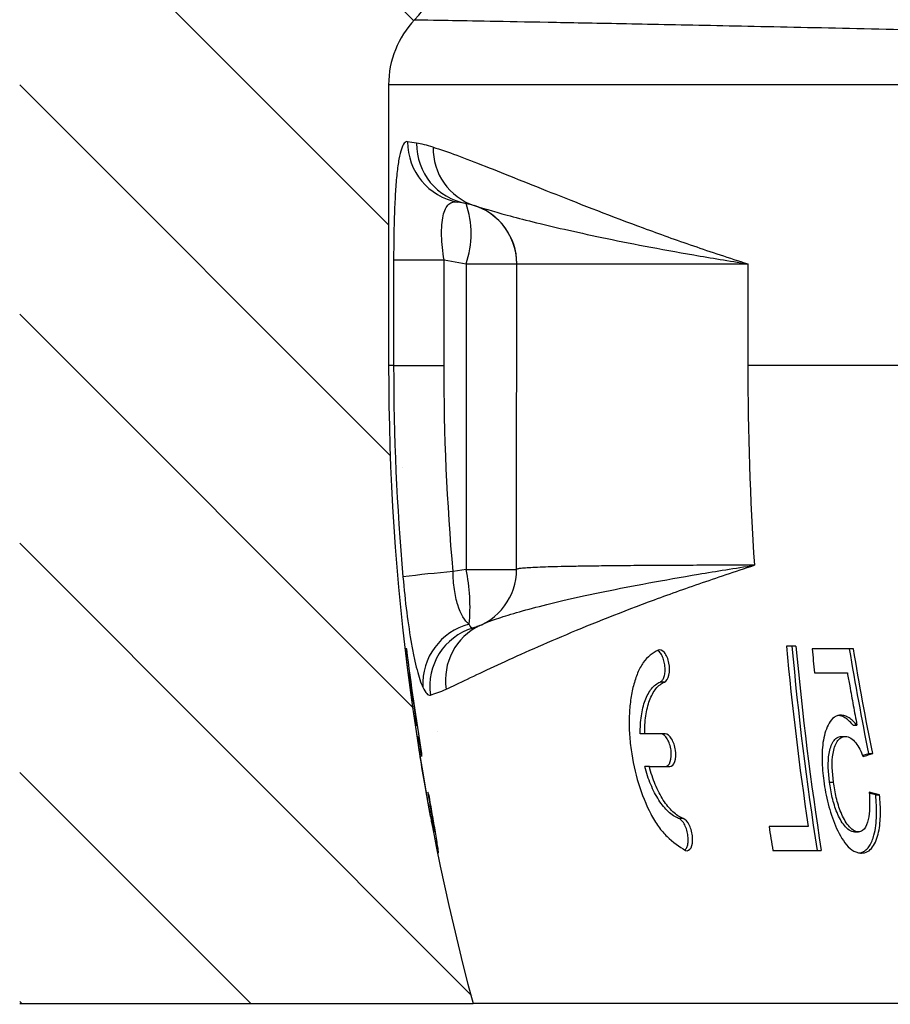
# Model space of a CAD drawing. Header units: millimetres. Extents: x 8 to 586, y 8 to 412.
# Tile 20 of 57: x 164 to 181, y 164 to 183. Entities that reach past the tile are written whole.
import ezdxf

# ---------------------------------------------------------------- set-up
doc = ezdxf.new("R2010")
doc.units = ezdxf.units.MM
doc.layers.add('DETAIL', color=3, linetype='Continuous')
doc.layers.add('HATCH', color=3, linetype='Continuous')
doc.layers.add('OUTLINE', color=7, linetype='Continuous', lineweight=25)

msp = doc.modelspace()

# ---------------------------------------------------------------- hatches: boundary and pattern name
at = {"layer": 'HATCH'}
h = msp.add_hatch(dxfattribs=at)
h.set_pattern_fill('ANSI31', color=256, angle=90, style=0)
edge = h.paths.add_edge_path(flags=0)
edge.add_line((173.53469, 308.52853), (173.70898, 308.42661))
edge.add_spline(control_points=[(173.70898, 308.42661), (173.96713, 309.05256), (174.24453, 309.66587), (174.53878, 310.26396)], knot_values=[0, 0, 0, 0, 0.05750888, 0.05750888, 0.05750888, 0.05750888], weights=[1, 1, 1, 1], degree=3, periodic=0)
edge.add_line((174.53878, 310.26396), (174.36569, 310.36517))
edge.add_spline(control_points=[(174.36569, 310.36517), (175.90572, 313.49174), (178.01441, 316.39353), (180.5143, 318.82204)], knot_values=[0.00023208, 0.00023208, 0.00023208, 0.00023208, 0.01068785, 0.01068785, 0.01068785, 0.01068785], weights=[1, 1, 1, 1], degree=3, periodic=0)
edge.add_line((180.5143, 318.82204), (180.69352, 318.71724))
edge.add_spline(control_points=[(180.69352, 318.71724), (181.02592, 319.03896), (181.37049, 319.3577), (181.72868, 319.6738)], knot_values=[0, 0, 0, 0, 0.03783092, 0.03783092, 0.03783092, 0.03783092], weights=[1, 1, 1, 1], degree=3, periodic=0)
edge.add_line((181.72868, 319.6738), (181.54695, 319.78007))
edge.add_spline(control_points=[(181.54695, 319.78007), (181.88832, 320.08262), (182.23641, 320.37777), (182.59084, 320.6649)], knot_values=[0.00112405, 0.00112405, 0.00112405, 0.00112405, 0.00249233, 0.00249233, 0.00249233, 0.00249233], weights=[1, 1, 1, 1], degree=3, periodic=0)
edge.add_line((182.59084, 320.6649), (182.77546, 320.55694))
edge.add_spline(control_points=[(182.77546, 320.55694), (182.99389, 320.733), (183.80927, 321.37204), (184.702, 322.0022), (185.88224, 322.76178), (186.50299, 323.25662), (187.33883, 324.1726), (188.09426, 325.22288), (188.85031, 326.90872), (189.07865, 328.40552), (189.07865, 329.18388)], knot_values=[0, 0, 0, 0, 0.0213843, 0.0779468, 0.0779468, 0.1159218, 0.12911346, 0.1538968, 0.1918718, 0.2298468, 0.2298468, 0.2298468, 0.2298468], weights=[1, 1, 1, 1, 1, 1, 1, 1, 1, 1, 1], degree=3, periodic=0)
edge.add_arc((153.07865, 329.18388), 36, 0, 10.388858)
edge.add_arc((213.07865, 340.18388), 25, 180, 190.388858, ccw=False)
edge.add_arc((233.34693, 340.18388), 45.26828, 160.987509, 180, ccw=False)
edge.add_arc((162.18472, 364.70435), 30, 340.987509, 355.180578)
edge.add_line((192.07865, 362.18388), (194.22865, 387.68388))
edge.add_line((194.22865, 387.68388), (194.22865, 389.17839))
edge.add_arc((193.42865, 389.17839), 0.8, 0, 90)
edge.add_line((193.42865, 389.97839), (164.17199, 389.97839))
edge.add_line((164.17199, 389.97839), (164.17199, 163.57238))
edge.add_line((164.17199, 163.57238), (173.05983, 163.57238))
edge.add_arc((219.40365, 176.07238), 48, 180, 195.094787, ccw=False)
edge.add_line((171.40365, 176.07238), (171.40365, 181.57238))
edge.add_arc((173.25365, 181.57238), 1.85, 136.397181, 180, ccw=False)
edge.add_arc((170.10365, 184.57238), 2.5, 316.397181, 360)
edge.add_line((172.60365, 184.57238), (172.60365, 184.57849))
edge.add_line((172.60365, 184.57849), (172.50365, 184.57849))
edge.add_line((172.50365, 184.57849), (172.50365, 185.51506))
edge.add_line((172.50365, 185.51506), (172.60365, 185.51506))
edge.add_line((172.60365, 185.51506), (172.60365, 189.30435))
edge.add_line((172.60365, 189.30435), (172.50364, 189.30435))
edge.add_line((172.50364, 189.30435), (172.50365, 190.27105))
edge.add_line((172.50365, 190.27105), (172.60365, 190.27105))
edge.add_line((172.60365, 190.27105), (172.60365, 190.53112))
edge.add_line((172.60365, 190.53112), (172.50365, 190.53112))
edge.add_line((172.50365, 190.53112), (172.50365, 193.87238))
edge.add_line((172.50365, 193.87238), (172.60365, 193.87238))
edge.add_line((172.60365, 193.87238), (172.60365, 194.07238))
edge.add_spline(control_points=[(172.60365, 194.07238), (172.60365, 194.47423), (172.46226, 194.86381), (172.20365, 195.17238)], knot_values=[0, 0, 0, 0, 1, 1, 1, 1], weights=[1, 1, 1, 1], degree=3, periodic=0)
edge.add_spline(control_points=[(172.20365, 195.17238), (171.94553, 195.48037), (171.80365, 195.86978), (171.80365, 196.27238)], knot_values=[0, 0, 0, 0, 1, 1, 1, 1], weights=[1, 1, 1, 1], degree=3, periodic=0)
edge.add_line((171.80365, 196.27238), (171.80365, 289.38953))
edge.add_arc((168.80365, 289.38953), 3, 0, 17.459088)
edge.add_line((171.66545, 290.2896), (171.63399, 290.3896))
edge.add_arc((176.40365, 291.88973), 5, 180, 197.459088, ccw=False)
edge.add_line((171.40365, 291.88973), (171.40365, 296.78953))
edge.add_spline(control_points=[(171.40365, 296.78953), (171.40365, 297.22282), (171.42003, 297.99192), (171.47125, 298.85776), (171.54102, 299.72334), (171.64392, 300.68571), (171.77406, 301.55057), (171.9337, 302.47514), (172.03115, 302.96733), (172.14094, 303.4578)], knot_values=[0, 0, 0, 0, 0.03713333, 0.06593333, 0.07426667, 0.1114, 0.14853333, 0.14853333, 0.19083068, 0.19083068, 0.19083068, 0.19083068], weights=[1, 1, 1, 1, 1, 1, 1, 1, 1, 1], degree=3, periodic=0)
edge.add_line((172.14094, 303.4578), (171.95977, 303.56374))
edge.add_spline(control_points=[(171.95977, 303.56374), (172.01967, 303.82874), (172.08309, 304.09298), (172.15001, 304.3563)], knot_values=[0.00125171, 0.00125171, 0.00125171, 0.00125171, 0.00206673, 0.00206673, 0.00206673, 0.00206673], weights=[1, 1, 1, 1], degree=3, periodic=0)
edge.add_line((172.15001, 304.3563), (172.32972, 304.25121))
edge.add_spline(control_points=[(172.32972, 304.25121), (172.34743, 304.32149), (172.41258, 304.57601), (172.48103, 304.82977), (172.53231, 305.01304)], knot_values=[0, 0, 0, 0, 0.006089, 0.02207076, 0.02207076, 0.02207076, 0.02207076], weights=[1, 1, 1, 1, 1], degree=3, periodic=0)
edge.add_line((172.53231, 305.01304), (172.35387, 305.11738))
edge.add_spline(control_points=[(172.35387, 305.11738), (172.45159, 305.46437), (172.55543, 305.8097), (172.66529, 306.15304)], knot_values=[0.00285456, 0.00285456, 0.00285456, 0.00285456, 0.00393493, 0.00393493, 0.00393493, 0.00393493], weights=[1, 1, 1, 1], degree=3, periodic=0)
edge.add_line((172.66529, 306.15304), (172.84221, 306.04959))
edge.add_spline(control_points=[(172.84221, 306.04959), (172.8639, 306.11773), (172.91317, 306.27062), (172.96362, 306.42304), (172.99198, 306.50747)], knot_values=[0, 0, 0, 0, 0.0060109, 0.01350596, 0.01350596, 0.01350596, 0.01350596], weights=[1, 1, 1, 1, 1], degree=3, periodic=0)
edge.add_line((172.99198, 306.50747), (172.81565, 306.61057))
edge.add_spline(control_points=[(172.81565, 306.61057), (173.0339, 307.25752), (173.2738, 307.89757), (173.53469, 308.52853)], knot_values=[0.00011413, 0.00011413, 0.00011413, 0.00011413, 0.002162, 0.002162, 0.002162, 0.002162], weights=[1, 1, 1, 1], degree=3, periodic=0)

# ---------------------------------------------------------------- linework, layer by layer
at = {"layer": 'DETAIL'}
for p, q in [((207.07865, 181.57238), (171.40365, 181.57238)), ((171.50271, 178.14154), (171.50271, 176.07238)), ((171.50271, 178.14154), (172.491, 178.14154)), ((172.491, 176.07238), (172.491, 178.14154)), ((172.491, 178.14154), (172.92329, 178.06531)), ((173.91491, 178.06592), (173.91717, 178.06717)), ((178.44593, 178.06546), (178.44593, 176.07238)), ((171.50271, 176.07238), (171.40365, 176.07238)), ((171.50271, 176.07238), (172.491, 176.07238)), ((207.07865, 176.07238), (178.44593, 176.07238)), ((172.92197, 172.07921), (172.66837, 172.03449)), ((176.81274, 169.87086), (176.72621, 169.87086)), ((177.17715, 167.20066), (177.08984, 167.20066))]:
    msp.add_line(p, q, dxfattribs=at)
at = {"layer": 'DETAIL', "flags": 128}
for points in [[(171.95094, 180.42871), (171.86011, 180.44417), (171.77747, 180.45825)], [(172.92329, 178.06531), (173.059, 178.06538), (173.19006, 178.06546), (173.3147, 178.06553), (173.43124, 178.06559), (173.5381, 178.06565), (173.63384, 178.06571), (173.71718, 178.06577), (173.78697, 178.06581), (173.84229, 178.06584), (173.88237, 178.06589), (173.9067, 178.0659), (173.91491, 178.06592)], [(172.92197, 172.07921), (173.0578, 172.07924), (173.18897, 172.07927), (173.31371, 172.0793), (173.43033, 172.07933), (173.53725, 172.07936), (173.63302, 172.07938), (173.71636, 172.07941), (173.78612, 172.07942), (173.84137, 172.07944), (173.88135, 172.07945), (173.90553, 172.07947), (173.91359, 172.07947)]]:
    msp.add_lwpolyline(points, dxfattribs=at)
at = {"layer": 'DETAIL'}
for centre, radius, start, end in [((172.96825, 180.44834), 1.19083, 179.522948, 259.758107), ((173.1375, 180.41424), 1.18666, 179.301639, 259.64223), ((173.44835, 180.32007), 1.17075, 178.49854, 251.809981), ((171.20743, 178.65619), 1.81476, 340.998133, 19.001867), ((172.71493, 178.06532), 1.19998, 0.028553, 80.000648), ((172.7172, 178.06493), 1.19997, 0.106996, 72.257252), ((238.19017, 176.07151), 59.74424, 179.999168, 183.7539604), ((169.45626, 171.3394), 3.54379, 354.572172, 12.049917), ((174.23005, 152.47127), 19.62546, 94.564087, 97.452163), ((173.28172, 169.83185), 1.20951, 104.241858, 182.852996), ((173.40134, 169.78921), 1.19106, 106.843214, 188.27601), ((173.69639, 169.91478), 1.17743, 115.361447, 188.908414)]:
    msp.add_arc(centre, radius, start, end, dxfattribs=at)
for points, knots in [([(171.914, 182.84824), (171.914, 182.84824), (172.13073, 182.84449), (172.7948, 182.83268), (173.07001, 182.82776), (173.72262, 182.8159), (174.1003, 182.80896), (174.95747, 182.79289), (175.43696, 182.78377), (176.49969, 182.76304), (177.08541, 182.75138), (178.34892, 182.72546), (179.02805, 182.71117), (180.47438, 182.67963), (181.23992, 182.66241), (182.04793, 182.64345)], [0, 0, 0, 0, 0.25, 0.25, 0.375, 0.375, 0.5, 0.5, 0.625, 0.625, 0.75, 0.75, 0.875, 0.875, 1, 1, 1, 1]), ([(171.77747, 180.45826), (171.75434, 180.4622), (171.73254, 180.4523), (171.69149, 180.4046), (171.67206, 180.36628), (171.63646, 180.26112), (171.62041, 180.19505), (171.59134, 180.03521), (171.57823, 179.9401), (171.55566, 179.72816), (171.54608, 179.61111), (171.52976, 179.35404), (171.52311, 179.21474), (171.50761, 178.78142), (171.50271, 178.46261), (171.50271, 178.14154)], [0, 0, 0, 0, 0.125, 0.125, 0.25, 0.25, 0.375, 0.375, 0.5, 0.5, 0.625, 0.625, 0.75, 0.75, 1, 1, 1, 1]), ([(172.27801, 180.35074), (172.55523, 180.26518), (172.89528, 180.13623), (173.49793, 179.89915), (173.71477, 179.81245), (174.17651, 179.62768), (174.4214, 179.52959), (175.19742, 179.22196), (175.76972, 178.99886), (176.71048, 178.65204), (177.03785, 178.53472), (177.72068, 178.29994), (178.07698, 178.18209), (178.44593, 178.06546)], [0, 0, 0, 0, 0.25, 0.25, 0.375, 0.375, 0.5, 0.5, 0.75, 0.75, 0.875, 0.875, 1, 1, 1, 1]), ([(172.491, 178.14154), (172.46488, 178.30346), (172.44796, 178.4672), (172.44197, 178.69066), (172.44322, 178.76293), (172.45297, 178.89469), (172.46131, 178.95388), (172.48533, 179.05935), (172.50119, 179.10542), (172.53852, 179.17981), (172.56016, 179.20907), (172.63386, 179.27501), (172.69205, 179.28786), (172.75652, 179.27649)], [0, 0, 0, 0, 0.25, 0.25, 0.375, 0.375, 0.5, 0.5, 0.625, 0.625, 0.75, 0.75, 1, 1, 1, 1]), ([(173.08288, 179.20783), (173.22187, 179.16352), (173.43551, 179.09806), (173.87871, 178.97817), (174.04677, 178.93451), (174.42105, 178.84174), (174.62729, 178.79262), (175.30333, 178.63877), (175.83239, 178.52708), (176.73232, 178.35497), (177.05023, 178.29695), (177.72191, 178.18095), (178.07711, 178.1227), (178.44593, 178.06546)], [0, 0, 0, 0, 0.25, 0.25, 0.375, 0.375, 0.5, 0.5, 0.75, 0.75, 0.875, 0.875, 1, 1, 1, 1]), ([(172.92329, 178.06531), (172.92343, 177.79555), (172.9235, 177.52578), (172.9235, 177.25602), (172.92351, 176.52736), (172.92282, 175.7987), (172.92245, 175.07004), (172.92193, 174.0731), (172.92176, 173.07616), (172.92197, 172.07921)], [0, 0, 0, 0, 0.00080929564, 0.00080929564, 0.00080929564, 0.00299527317, 0.00299527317, 0.00299527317, 0.00598609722, 0.00598609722, 0.00598609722, 0.00598609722]), ([(173.91717, 178.06717), (173.91774, 178.06749), (173.94015, 178.0662), (174.03628, 178.06532), (174.10848, 178.06494), (174.39669, 178.06397), (174.68375, 178.06351), (175.26171, 178.06323), (175.47895, 178.0632), (175.95549, 178.06333), (176.21555, 178.06348), (177.06049, 178.06424), (177.71011, 178.06546), (178.44593, 178.06546)], [0, 0, 0, 0, 0.125, 0.125, 0.25, 0.25, 0.5, 0.5, 0.625, 0.625, 0.75, 0.75, 1, 1, 1, 1]), ([(172.53316, 169.73245), (172.6568, 169.7877), (172.79633, 169.85551), (173.10868, 170.00393), (173.2813, 170.08589), (173.65991, 170.26238), (173.86632, 170.35706), (174.30968, 170.55524), (174.54682, 170.65888), (175.3044, 170.97982), (175.87087, 171.20701), (176.81378, 171.55797), (177.14369, 171.67644), (177.83507, 171.91624), (178.19743, 172.0382), (178.57412, 172.15993)], [0, 0, 0, 0, 0.125, 0.125, 0.25, 0.25, 0.375, 0.375, 0.5, 0.5, 0.75, 0.75, 0.875, 0.875, 1, 1, 1, 1]), ([(173.20575, 170.98501), (173.23649, 170.9989), (173.26929, 171.01402), (173.34757, 171.04622), (173.39197, 171.06337), (173.54095, 171.11759), (173.66131, 171.15745), (173.94476, 171.24308), (174.10823, 171.28893), (174.47605, 171.38481), (174.68055, 171.43491), (175.35618, 171.59015), (175.89138, 171.70057), (176.80999, 171.87005), (177.13576, 171.92719), (177.82667, 172.04281), (178.19252, 172.10176), (178.57412, 172.15993)], [0, 0, 0, 0, 0.0625, 0.0625, 0.125, 0.125, 0.25, 0.25, 0.375, 0.375, 0.5, 0.5, 0.75, 0.75, 0.875, 0.875, 1, 1, 1, 1]), ([(178.57412, 172.15993), (178.5741, 172.15993), (178.34863, 172.15993), (177.90381, 172.15956), (177.28989, 172.158), (176.72118, 172.15542), (176.20185, 172.15192), (175.73303, 172.14752), (175.33233, 172.14247), (174.99391, 172.13689), (174.71093, 172.13076), (174.46975, 172.12397), (174.26896, 172.11643), (174.11042, 172.10817), (173.99688, 172.09923), (173.92634, 172.08984), (173.91778, 172.08309), (173.91359, 172.07978)], [0, 0, 0, 0, 0.000003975, 0.075977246, 0.152129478, 0.228374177, 0.304620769, 0.380777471, 0.456753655, 0.52394266, 0.591193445, 0.658444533, 0.725633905, 0.794896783, 0.864227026, 0.933557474, 1, 1, 1, 1]), ([(171.68466, 171.93096), (171.70563, 171.69269), (171.73044, 171.46147), (171.78779, 171.01306), (171.81956, 170.80278), (171.87061, 170.5175), (171.88838, 170.42654), (171.92419, 170.25934), (171.94235, 170.18235), (171.9977, 169.9707), (172.03585, 169.8556), (172.07371, 169.77164)], [0, 0, 0, 0, 0.25, 0.25, 0.5, 0.5, 0.625, 0.625, 0.75, 0.75, 1, 1, 1, 1]), ([(172.98416, 171.00419), (172.89612, 171.07228), (172.81669, 171.20006), (172.7311, 171.4729), (172.70854, 171.57562), (172.67736, 171.79913), (172.66925, 171.91488), (172.66837, 172.0345)], [0, 0, 0, 0, 0.5, 0.5, 0.75, 0.75, 1, 1, 1, 1]), ([(172.07371, 169.77164), (172.09983, 169.71372), (172.12527, 169.67224), (172.17497, 169.62076), (172.19938, 169.61087), (172.22268, 169.61776)], [0, 0, 0, 0, 0.5, 0.5, 1, 1, 1, 1])]:
    msp.add_open_spline(points, degree=3, knots=knots, dxfattribs=at)
for points in [[(172.27801, 180.35074), (172.15652, 180.38824), (172.04745, 180.41225), (171.95094, 180.4287)], [(171.50271, 176.07238), (171.50271, 174.68983), (171.56341, 173.30802), (171.68466, 171.93096)], [(172.66837, 172.0345), (172.55012, 173.37778), (172.491, 174.72374), (172.491, 176.07238)], [(173.05622, 170.92917), (173.03371, 170.92245), (173.00944, 170.94776), (172.98416, 171.00419)], [(172.22268, 169.61776), (172.31136, 169.64397), (172.41527, 169.67976), (172.53316, 169.73245)]]:
    msp.add_open_spline(points, degree=3, dxfattribs=at)
at = {"layer": 'OUTLINE'}
for p, q in [((171.40365, 181.57238), (171.40365, 176.07238)), ((172.92329, 179.24707), (172.75652, 179.27649)), ((179.3895, 170.57238), (179.20387, 170.57238)), ((171.7609, 170.52043), (171.72731, 170.52043)), ((180.51617, 170.52043), (179.70797, 170.52043)), ((171.78408, 170.05289), (171.8075, 170.05289)), ((179.75192, 170.05289), (180.3968, 170.05289)), ((171.92807, 169.02854), (171.95299, 169.02854)), ((180.50853, 169.02854), (180.58471, 169.02854)), ((176.42631, 168.85576), (176.33806, 168.85576)), ((176.8277, 168.85576), (176.42631, 168.85576)), ((180.28255, 168.80614), (180.35951, 168.80614)), ((172.04089, 168.47093), (172.0561, 168.47093)), ((180.81793, 168.47093), (180.89355, 168.47093)), ((176.5151, 168.21576), (176.42665, 168.21576)), ((176.5151, 168.21576), (176.91532, 168.21576)), ((180.04706, 167.91167), (180.12525, 167.91167)), ((180.95271, 167.66328), (181.02845, 167.66328)), ((179.63065, 167.03991), (178.86158, 167.03991)), ((180.5373, 166.93602), (180.61476, 166.93602)), ((178.93613, 166.57238), (179.88547, 166.57238)), ((164.17199, 163.57238), (173.05983, 163.57238)), ((207.07865, 163.57238), (173.05983, 163.57238))]:
    msp.add_line(p, q, dxfattribs=at)
for centre, radius, start, end in [((170.10365, 184.57238), 2.5, 316.397181, 0), ((173.25365, 181.57238), 1.85, 136.397181, 180), ((219.40365, 176.07238), 48, 180, 195.094787), ((172.71359, 172.07921), 1.2, 286.588285, 0.011972), ((239.04634, 176.01029), 60.08904, 185.1922295, 188.5854801), ((239.6115, 176.00265), 60.54484, 185.1457818, 188.9606892), ((239.55879, 176.00219), 60.41379, 185.1565326, 188.979842), ((219.48374, 176.08154), 48.07913, 186.642023, 187.203281), ((241.13515, 176.05906), 61.67637, 185.1521824, 185.58843), ((236.3982, 175.97466), 58.22621, 188.8268488, 189.292715)]:
    msp.add_arc(centre, radius, start, end, dxfattribs=at)
for points in [[(172.92415, 179.24693), (172.97082, 179.2387), (173.02369, 179.2267), (173.08288, 179.20783)], [(172.0561, 168.47092), (171.94275, 169.15204), (171.84432, 169.83538), (171.7609, 170.52043)], [(180.81793, 168.47092), (180.68155, 169.15204), (180.55565, 169.83539), (180.44053, 170.52043)], [(180.89355, 168.47092), (180.75715, 169.15204), (180.63126, 169.83538), (180.51617, 170.52043)]]:
    msp.add_open_spline(points, degree=3, dxfattribs=at)
for points, knots in [([(173.91359, 172.07947), (173.91338, 173.07612), (173.91355, 174.07277), (173.91407, 175.06942), (173.91444, 175.79829), (173.91513, 176.52715), (173.91512, 177.25602), (173.91512, 177.52599), (173.91505, 177.79596), (173.91492, 178.06592)], [0, 0, 0, 0, 0.00298995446, 0.00298995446, 0.00298995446, 0.00517655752, 0.00517655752, 0.00517655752, 0.00598645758, 0.00598645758, 0.00598645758, 0.00598645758]), ([(173.16166, 170.96717), (173.14651, 170.96086), (173.10711, 170.94445), (173.07561, 170.93499), (173.05622, 170.92917)], [0, 0, 0, 0, 0.38481919, 1, 1, 1, 1]), ([(176.68602, 170.49915), (176.63338, 170.46886), (176.58119, 170.43866), (176.48346, 170.36088), (176.43817, 170.31252), (176.35563, 170.19399), (176.31782, 170.1241), (176.25329, 169.97192), (176.22596, 169.88906), (176.17989, 169.71163), (176.16119, 169.61582), (176.13408, 169.41668), (176.12557, 169.31363), (176.1179, 169.10112), (176.1189, 168.99058), (176.13089, 168.76892), (176.14178, 168.6576), (176.18835, 168.32229), (176.23821, 168.09681), (176.36821, 167.67199), (176.44957, 167.46744), (176.58963, 167.19991), (176.6398, 167.11629), (176.74835, 166.96474), (176.8047, 166.90059), (176.97848, 166.73229), (177.10044, 166.65211), (177.22323, 166.57238)], [0, 0, 0, 0, 0.0625, 0.0625, 0.125, 0.125, 0.1875, 0.1875, 0.25, 0.25, 0.3125, 0.3125, 0.375, 0.375, 0.4375, 0.4375, 0.5, 0.5, 0.625, 0.625, 0.75, 0.75, 0.8125, 0.8125, 0.875, 0.875, 1, 1, 1, 1]), ([(176.72621, 169.87086), (176.74331, 169.8823), (176.77619, 169.90428), (176.8091, 169.97877), (176.82597, 170.07162), (176.82479, 170.17999), (176.80434, 170.29175), (176.76624, 170.39057), (176.71983, 170.46232), (176.68648, 170.48185), (176.67234, 170.49014)], [0, 0, 0, 0, 0.13195946, 0.25360254, 0.37775901, 0.50733563, 0.64095786, 0.77407229, 0.904186, 1, 1, 1, 1]), ([(176.81274, 169.87086), (176.85273, 169.88778), (176.88415, 169.93881), (176.91482, 170.07678), (176.91421, 170.16308), (176.88257, 170.32352), (176.85118, 170.39906), (176.77272, 170.49561), (176.72621, 170.51484), (176.68602, 170.49915)], [0, 0, 0, 0, 0.25, 0.25, 0.5, 0.5, 0.75, 0.75, 1, 1, 1, 1]), ([(171.8075, 170.0529), (171.81868, 169.96742), (171.83011, 169.88198), (171.84176, 169.79656), (171.85925, 169.66843), (171.87726, 169.54036), (171.8958, 169.41236), (171.91434, 169.28435), (171.9334, 169.15641), (171.95299, 169.02855)], [0, 0, 0, 0, 0.00026034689, 0.00026034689, 0.00026034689, 0.00065089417, 0.00065089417, 0.00065089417, 0.00104146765, 0.00104146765, 0.00104146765, 0.00104146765]), ([(180.3968, 170.0529), (180.41179, 169.96742), (180.42694, 169.88198), (180.44226, 169.79656), (180.46525, 169.66843), (180.48861, 169.54036), (180.51236, 169.41236), (180.5361, 169.28435), (180.56022, 169.15641), (180.58471, 169.02855)], [0, 0, 0, 0, 0.00026034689, 0.00026034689, 0.00026034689, 0.00065089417, 0.00065089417, 0.00065089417, 0.00104146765, 0.00104146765, 0.00104146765, 0.00104146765]), ([(176.33806, 168.85577), (176.33574, 168.97971), (176.34249, 169.09715), (176.37422, 169.31895), (176.39947, 169.42231), (176.46642, 169.60147), (176.50924, 169.67973), (176.60769, 169.80069), (176.66428, 169.84516), (176.72621, 169.87086)], [0, 0, 0, 0, 0.25, 0.25, 0.5, 0.5, 0.75, 0.75, 1, 1, 1, 1]), ([(176.42631, 168.85577), (176.42393, 168.97955), (176.43056, 169.09687), (176.462, 169.31853), (176.48707, 169.42189), (176.55368, 169.60111), (176.59632, 169.67945), (176.69447, 169.80058), (176.75091, 169.84512), (176.81274, 169.87086)], [0, 0, 0, 0, 0.25, 0.25, 0.5, 0.5, 0.75, 0.75, 1, 1, 1, 1]), ([(171.90881, 169.22173), (171.90806, 169.22018), (171.90743, 169.21814), (171.90773, 169.20433), (171.90845, 169.19384), (171.91224, 169.15302), (171.91709, 169.11226), (171.93506, 168.97246), (171.95175, 168.85523), (171.98865, 168.60885), (172.00954, 168.47547), (172.05306, 168.20672), (172.07582, 168.0707), (172.09925, 167.93439)], [0, 0, 0, 0, 0.0625, 0.0625, 0.125, 0.125, 0.25, 0.25, 0.5, 0.5, 0.75, 0.75, 1, 1, 1, 1]), ([(171.95299, 169.02855), (171.94762, 169.05563), (171.94232, 169.08273), (171.93255, 169.13098), (171.92816, 169.1517), (171.92049, 169.18576), (171.91717, 169.19947), (171.912, 169.21674), (171.91037, 169.2192), (171.90881, 169.22173)], [0, 0, 0, 0, 0.25, 0.25, 0.5, 0.5, 0.75, 0.75, 1, 1, 1, 1]), ([(180.2621, 169.22173), (180.23971, 169.22018), (180.21746, 169.21814), (180.17527, 169.20433), (180.15475, 169.19384), (180.09758, 169.15302), (180.06594, 169.11226), (179.98391, 168.97246), (179.94889, 168.85523), (179.90471, 168.60885), (179.89831, 168.47547), (179.90349, 168.20672), (179.91735, 168.0707), (179.93401, 167.93439)], [0, 0, 0, 0, 0.0625, 0.0625, 0.125, 0.125, 0.25, 0.25, 0.5, 0.5, 0.75, 0.75, 1, 1, 1, 1]), ([(180.50853, 169.02854), (180.47862, 169.06125), (180.4271, 169.11758), (180.34636, 169.17551), (180.28045, 169.20914), (180.23921, 169.21373), (180.22323, 169.21551)], [0, 0, 0, 0, 0.34043527, 0.58637921, 0.83980736, 1, 1, 1, 1]), ([(180.58471, 169.02855), (180.55999, 169.05563), (180.53533, 169.08273), (180.48375, 169.13098), (180.45698, 169.1517), (180.40269, 169.18576), (180.37501, 169.19947), (180.31823, 169.21674), (180.29014, 169.2192), (180.2621, 169.22173)], [0, 0, 0, 0, 0.25, 0.25, 0.5, 0.5, 0.75, 0.75, 1, 1, 1, 1]), ([(172.10632, 167.91167), (172.07326, 168.10348), (172.04106, 168.29858), (172.00136, 168.5595), (171.98932, 168.6428), (171.97704, 168.73802), (171.97416, 168.76335), (171.9712, 168.79808), (171.9717, 168.80377), (171.97282, 168.80615)], [0, 0, 0, 0, 0.5, 0.5, 0.75, 0.75, 0.875, 0.875, 1, 1, 1, 1]), ([(171.97282, 168.80615), (171.97385, 168.80474), (171.97492, 168.80322), (171.97835, 168.7919), (171.98064, 168.78258), (171.98842, 168.74839), (171.99497, 168.71643), (172.0094, 168.64269), (172.01735, 168.60032), (172.03405, 168.50941), (172.04273, 168.46074), (172.05153, 168.41167)], [0, 0, 0, 0, 0.125, 0.125, 0.25, 0.25, 0.5, 0.5, 0.75, 0.75, 1, 1, 1, 1]), ([(176.82803, 168.21576), (176.87036, 168.2162), (176.90633, 168.25285), (176.94675, 168.3727), (176.95145, 168.45465), (176.92923, 168.61705), (176.90243, 168.69886), (176.82918, 168.81876), (176.78309, 168.85498), (176.7406, 168.85576)], [0, 0, 0, 0, 0.25, 0.25, 0.5, 0.5, 0.75, 0.75, 1, 1, 1, 1]), ([(176.91532, 168.21576), (176.9576, 168.2162), (176.99345, 168.25298), (177.03361, 168.37291), (177.0382, 168.45477), (177.01596, 168.61695), (176.98924, 168.69868), (176.91618, 168.81862), (176.87014, 168.85498), (176.8277, 168.85576)], [0, 0, 0, 0, 0.25, 0.25, 0.5, 0.5, 0.75, 0.75, 1, 1, 1, 1]), ([(180.04706, 167.91167), (180.02318, 168.10366), (180.00858, 168.29895), (180.05407, 168.55996), (180.08009, 168.64321), (180.14029, 168.73826), (180.16488, 168.76351), (180.21987, 168.79812), (180.25082, 168.80378), (180.28255, 168.80615)], [0, 0, 0, 0, 0.5, 0.5, 0.75, 0.75, 0.875, 0.875, 1, 1, 1, 1]), ([(180.12525, 167.91167), (180.10135, 168.10348), (180.08667, 168.29858), (180.1317, 168.5595), (180.15754, 168.6428), (180.21751, 168.73802), (180.24201, 168.76335), (180.2969, 168.79808), (180.32781, 168.80377), (180.35951, 168.80615)], [0, 0, 0, 0, 0.5, 0.5, 0.75, 0.75, 0.875, 0.875, 1, 1, 1, 1]), ([(180.35951, 168.80615), (180.37708, 168.80474), (180.39466, 168.80322), (180.42988, 168.7919), (180.44769, 168.78258), (180.49913, 168.74839), (180.5317, 168.71643), (180.59055, 168.64269), (180.61701, 168.60032), (180.66443, 168.50941), (180.68428, 168.46074), (180.70369, 168.41167)], [0, 0, 0, 0, 0.125, 0.125, 0.25, 0.25, 0.5, 0.5, 0.75, 0.75, 1, 1, 1, 1]), ([(172.05153, 168.41167), (172.05182, 168.41683), (172.05213, 168.42199), (172.05248, 168.42715), (172.05282, 168.43231), (172.05319, 168.43747), (172.0536, 168.44263), (172.05433, 168.45206), (172.05517, 168.46149), (172.0561, 168.47092)], [0, 0, 0, 0, 0.000079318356, 0.000079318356, 0.000079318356, 0.000158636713, 0.000158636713, 0.000158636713, 0.000303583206, 0.000303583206, 0.000303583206, 0.000303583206]), ([(180.69496, 168.43272), (180.70546, 168.43599), (180.74631, 168.44873), (180.7874, 168.46146), (180.81793, 168.47093)], [0, 0, 0, 0, 0.25704847, 1, 1, 1, 1]), ([(180.70369, 168.41167), (180.72014, 168.41683), (180.73661, 168.42199), (180.7531, 168.42715), (180.76959, 168.43231), (180.78611, 168.43747), (180.80265, 168.44263), (180.83287, 168.45206), (180.86317, 168.46149), (180.89355, 168.47092)], [0, 0, 0, 0, 0.000079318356, 0.000079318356, 0.000079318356, 0.000158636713, 0.000158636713, 0.000158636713, 0.000303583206, 0.000303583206, 0.000303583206, 0.000303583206]), ([(177.08984, 167.20066), (177.02108, 167.2264), (176.95404, 167.27039), (176.82307, 167.39193), (176.75938, 167.47012), (176.64366, 167.64967), (176.59023, 167.75316), (176.49824, 167.97338), (176.45855, 168.09243), (176.42665, 168.21577)], [0, 0, 0, 0, 0.25, 0.25, 0.5, 0.5, 0.75, 0.75, 1, 1, 1, 1]), ([(177.17715, 167.20066), (177.10846, 167.22644), (177.04152, 167.27051), (176.91076, 167.3922), (176.84717, 167.47047), (176.73167, 167.6501), (176.67835, 167.75357), (176.58656, 167.97366), (176.54695, 168.09259), (176.5151, 168.21577)], [0, 0, 0, 0, 0.25, 0.25, 0.5, 0.5, 0.75, 0.75, 1, 1, 1, 1]), ([(172.09925, 167.93439), (172.11225, 167.85891), (172.12542, 167.78347), (172.15206, 167.63334), (172.16555, 167.55861), (172.20638, 167.33573), (172.23348, 167.19251), (172.28703, 166.91963), (172.31451, 166.7846), (172.34822, 166.63123), (172.35792, 166.58955), (172.36902, 166.54745), (172.37209, 166.53692), (172.37681, 166.52364), (172.37827, 166.52191), (172.37974, 166.52043)], [0, 0, 0, 0, 0.125, 0.125, 0.25, 0.25, 0.5, 0.5, 0.75, 0.75, 0.875, 0.875, 0.9375, 0.9375, 1, 1, 1, 1]), ([(172.29744, 166.93602), (172.29643, 166.93711), (172.29535, 166.9387), (172.29177, 166.94978), (172.28946, 166.95819), (172.2813, 166.99079), (172.27414, 167.0228), (172.25091, 167.13133), (172.23297, 167.22081), (172.19688, 167.40771), (172.17819, 167.50797), (172.14182, 167.7084), (172.12391, 167.80976), (172.10632, 167.91167)], [0, 0, 0, 0, 0.0625, 0.0625, 0.125, 0.125, 0.25, 0.25, 0.5, 0.5, 0.75, 0.75, 1, 1, 1, 1]), ([(179.93401, 167.93439), (179.94499, 167.85891), (179.9562, 167.78347), (179.98418, 167.63334), (180.00136, 167.55861), (180.05815, 167.33573), (180.10538, 167.19251), (180.22337, 166.91963), (180.2932, 166.7846), (180.42516, 166.63123), (180.47203, 166.58955), (180.54825, 166.54745), (180.57359, 166.53692), (180.62413, 166.52364), (180.6493, 166.52191), (180.6745, 166.52043)], [0, 0, 0, 0, 0.125, 0.125, 0.25, 0.25, 0.5, 0.5, 0.75, 0.75, 0.875, 0.875, 0.9375, 0.9375, 1, 1, 1, 1]), ([(180.5373, 166.93602), (180.52012, 166.93711), (180.50295, 166.93868), (180.46843, 166.94973), (180.45087, 166.9581), (180.40021, 166.99059), (180.36844, 167.02253), (180.28154, 167.1309), (180.23341, 167.22037), (180.15564, 167.40731), (180.12562, 167.50764), (180.07852, 167.70823), (180.06125, 167.80967), (180.04706, 167.91167)], [0, 0, 0, 0, 0.0625, 0.0625, 0.125, 0.125, 0.25, 0.25, 0.5, 0.5, 0.75, 0.75, 1, 1, 1, 1]), ([(180.61476, 166.93602), (180.5976, 166.93711), (180.58044, 166.9387), (180.54595, 166.94978), (180.5284, 166.95819), (180.4778, 166.99079), (180.44608, 167.0228), (180.35936, 167.13133), (180.31133, 167.22081), (180.23375, 167.40771), (180.20378, 167.50797), (180.15673, 167.7084), (180.13946, 167.80976), (180.12525, 167.91167)], [0, 0, 0, 0, 0.0625, 0.0625, 0.125, 0.125, 0.25, 0.25, 0.5, 0.5, 0.75, 0.75, 1, 1, 1, 1]), ([(172.17145, 167.71524), (172.18568, 167.63254), (172.19986, 167.55058), (172.22774, 167.38904), (172.2416, 167.30848), (172.26695, 167.15765), (172.2785, 167.08683), (172.29113, 167.0028), (172.29477, 166.97744), (172.29837, 166.94506), (172.29837, 166.93793), (172.29744, 166.93602)], [0, 0, 0, 0, 0.25, 0.25, 0.5, 0.5, 0.75, 0.75, 0.875, 0.875, 1, 1, 1, 1]), ([(172.19512, 167.66329), (172.19293, 167.66783), (172.19078, 167.67237), (172.18866, 167.67692), (172.18654, 167.68146), (172.18444, 167.686), (172.18238, 167.69054), (172.17864, 167.69877), (172.17499, 167.70701), (172.17145, 167.71524)], [0, 0, 0, 0, 0.000078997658, 0.000078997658, 0.000078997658, 0.000157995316, 0.000157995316, 0.000157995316, 0.000301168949, 0.000301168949, 0.000301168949, 0.000301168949]), ([(172.37974, 166.52043), (172.3812, 166.52294), (172.38196, 166.52978), (172.37803, 166.57115), (172.37404, 166.60172), (172.35713, 166.71757), (172.3405, 166.82028), (172.30316, 167.04308), (172.28242, 167.16308), (172.23936, 167.4106), (172.21713, 167.53664), (172.19512, 167.66329)], [0, 0, 0, 0, 0.125, 0.125, 0.25, 0.25, 0.5, 0.5, 0.75, 0.75, 1, 1, 1, 1]), ([(180.82494, 167.71524), (180.83035, 167.63254), (180.83363, 167.55058), (180.83282, 167.38904), (180.82842, 167.30848), (180.80379, 167.15765), (180.78292, 167.08683), (180.73377, 167.0028), (180.71472, 166.97744), (180.6688, 166.94506), (180.6421, 166.93793), (180.61476, 166.93602)], [0, 0, 0, 0, 0.25, 0.25, 0.5, 0.5, 0.75, 0.75, 0.875, 0.875, 1, 1, 1, 1]), ([(180.63849, 166.52582), (180.64463, 166.52649), (180.67078, 166.52935), (180.71886, 166.54773), (180.77718, 166.59188), (180.83395, 166.66284), (180.88241, 166.75723), (180.92711, 166.89003), (180.95802, 167.05739), (180.97181, 167.25508), (180.96868, 167.45834), (180.95803, 167.59494), (180.95271, 167.66328)], [0, 0, 0, 0, 0.019512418, 0.08300362, 0.161058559, 0.239248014, 0.336251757, 0.433404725, 0.575606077, 0.718128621, 0.858965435, 1, 1, 1, 1]), ([(180.6745, 166.52043), (180.71623, 166.52294), (180.75714, 166.52978), (180.83152, 166.57115), (180.86359, 166.60172), (180.94737, 166.71757), (180.98531, 166.82028), (181.03371, 167.04308), (181.04372, 167.16308), (181.04755, 167.4106), (181.0391, 167.53664), (181.02845, 167.66329)], [0, 0, 0, 0, 0.125, 0.125, 0.25, 0.25, 0.5, 0.5, 0.75, 0.75, 1, 1, 1, 1]), ([(181.02845, 167.66329), (181.01057, 167.66783), (180.99272, 167.67237), (180.97489, 167.67692), (180.95705, 167.68146), (180.93924, 167.686), (180.92145, 167.69054), (180.88921, 167.69877), (180.85704, 167.70701), (180.82494, 167.71524)], [0, 0, 0, 0, 0.000078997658, 0.000078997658, 0.000078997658, 0.000157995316, 0.000157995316, 0.000157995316, 0.000301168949, 0.000301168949, 0.000301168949, 0.000301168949]), ([(180.95271, 167.66328), (180.93485, 167.66781), (180.89913, 167.67687), (180.85679, 167.68763), (180.83238, 167.69387), (180.82571, 167.69557)], [0, 0, 0, 0, 0.42090955, 0.84182365, 1, 1, 1, 1]), ([(177.20713, 166.58344), (177.21635, 166.58955), (177.23992, 166.60518), (177.26472, 166.66393), (177.27955, 166.74988), (177.27599, 166.85619), (177.25266, 166.9701), (177.21096, 167.07605), (177.1569, 167.15659), (177.11432, 167.19038), (177.0927, 167.19946), (177.08984, 167.20066)], [0, 0, 0, 0, 0.074325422, 0.189958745, 0.312572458, 0.444104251, 0.581739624, 0.7214465, 0.855889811, 0.980906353, 1, 1, 1, 1]), ([(177.22323, 166.57238), (177.26769, 166.55609), (177.30851, 166.57676), (177.35896, 166.67491), (177.36884, 166.75024), (177.35617, 166.90963), (177.33408, 166.99386), (177.26659, 167.13206), (177.22171, 167.18324), (177.17715, 167.20066)], [0, 0, 0, 0, 0.25, 0.25, 0.5, 0.5, 0.75, 0.75, 1, 1, 1, 1])]:
    msp.add_open_spline(points, degree=3, knots=knots, dxfattribs=at)

doc.saveas('drawing.dxf')
